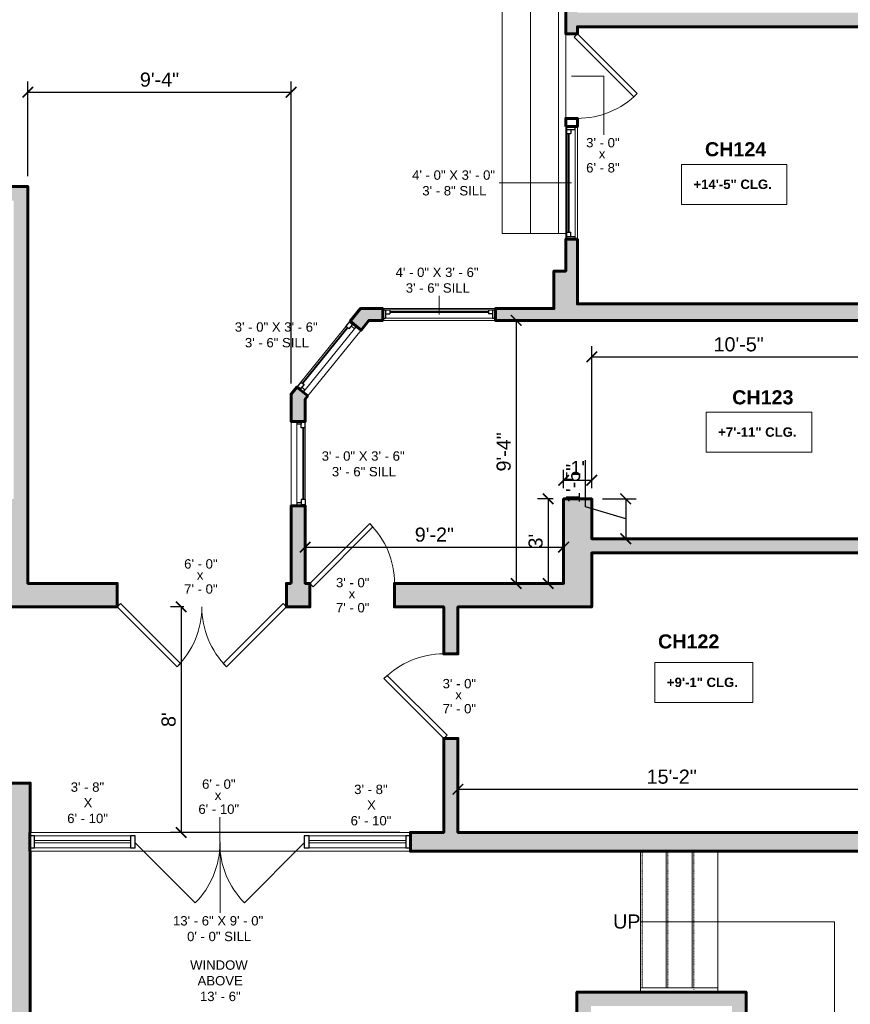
# Model space of a CAD drawing. Header units: inches. Extents: x -2078 to 109126, y -964 to 6385.
# Tile 143 of 256: x 23042 to 23396, y 3802 to 4221. Entities that reach past the tile are written whole.
import ezdxf

# ---------------------------------------------------------------- set-up
doc = ezdxf.new("R2010")
doc.units = ezdxf.units.IN
doc.header["$MEASUREMENT"] = 0
doc.linetypes.add('Overhead 1_16_', pattern=[0.101562, 0.0625, -0.039062])
for name, color, linetype, lineweight in [('A-ANNO', 2, 'Continuous', 5), ('A-ANNO-DIMS', 1, 'Continuous', 9), ('A-DOOR', 1, 'Continuous', 18), ('A-GLAZ', 2, 'Continuous', 30), ('A-GLAZ-CURT', 52, 'Continuous', 9), ('A-GLAZ-CWMG', 51, 'Continuous', 9), ('A-RAILING', 4, 'Continuous', 9), ('A-STRS', 4, 'Continuous', 9), ('A-WALL', 3, 'Continuous', 40), ('A-WINDOWS', 2, 'Continuous', 18)]:
    doc.layers.add(name, color=color, linetype=linetype, lineweight=lineweight)
doc.layers.add('A-HATCH', color=9, linetype='Continuous')
doc.styles.add('Arial', font='arial.ttf')
doc.styles.add('Arial_1', font='arial.ttf', dxfattribs={"height": 0.0625})
doc.styles.add('Arial_2', font='arial.ttf', dxfattribs={"height": 3})
doc.styles.add('Arial_B', font='arialbd.ttf', dxfattribs={"height": 4.5})
doc.styles.add('Arial_B_1', font='arialbd.ttf', dxfattribs={"height": 3})
doc.styles.add('JC', font='arial.ttf', dxfattribs={"height": 0.125})
doc.dimstyles.new('JC-DIMS', dxfattribs={"dimtxt": 0.125, "dimasz": 0.09375, "dimexe": 0.09375, "dimexo": 0.09375, "dimgap": 0.046875, "dimtad": 1, "dimdec": 1, "dimzin": 0, "dimdsep": 46, "dimlunit": 4, "dimtxsty": 'JC', "dimblk": 'ARCHTICK', "dimcen": 0.09, "dimclrd": 1, "dimclre": 1, "dimclrt": 256, "dimadec": 0, "dimazin": 0, "dimtfac": 1, "dimtdec": 1, "dimtofl": 0, "dimtmove": 1, "dimatfit": 3, "dimfxl": 1, "dimtolj": 1, "dimtzin": 0, "dimarcsym": 0})

# ---------------------------------------------------------------- blocks, each defined once
blk = doc.blocks.new('JC_DOOR_SINGLE PANEL - SINGLE DOOR-1525208-2nd Floor Plan')
at = {"layer": 'A-DOOR', "lineweight": 30}
for p, q in [((-8.87, -27.04), (16.59, -1.59)), ((18, -3), (-7.46, -28.46)), ((16.59, -1.59), (18, -3)), ((-7.46, -28.46), (-8.87, -27.04))]:
    blk.add_line(p, q, dxfattribs=at)
at = {"layer": 'A-DOOR', "lineweight": 9}
blk.add_arc((18, -3), 36, 180, 225, dxfattribs=at)
blk = doc.blocks.new('JC_DOOR_SINGLE PANEL - SINGLE DOOR-1525205-2nd Floor Plan')
at = {"layer": 'A-DOOR', "lineweight": 30}
for p, q in [((-8.87, -29.04), (16.59, -3.59)), ((16.59, -3.59), (18, -5)), ((18, -5), (-7.46, -30.46)), ((-7.46, -30.46), (-8.87, -29.04))]:
    blk.add_line(p, q, dxfattribs=at)
at = {"layer": 'A-DOOR', "lineweight": 9}
blk.add_arc((18, -5), 36, 180, 225, dxfattribs=at)
blk = doc.blocks.new('JC_DOUBLE DOOR - DOUBLE DOOR-1564951-2nd Floor Plan')
at = {"layer": 'A-DOOR', "lineweight": 30}
for p, q in [((-34.59, -3.59), (-36, -5)), ((-9.13, -29.04), (-34.59, -3.59)), ((9.13, -29.04), (34.59, -3.59)), ((34.59, -3.59), (36, -5)), ((-36, -5), (-10.54, -30.46)), ((36, -5), (10.54, -30.46)), ((-10.54, -30.46), (-9.13, -29.04)), ((10.54, -30.46), (9.13, -29.04))]:
    blk.add_line(p, q, dxfattribs=at)
at = {"layer": 'A-DOOR', "lineweight": 9}
for centre, start, end in [((-36, -5), 315, 360), ((36, -5), 180, 225)]:
    blk.add_arc(centre, 36, start, end, dxfattribs=at)
blk = doc.blocks.new('JC_FIXED WINDOW - MUNTIN - FIXED WINDOW-1565046-2nd Floor Plan')
at = {"layer": 'A-GLAZ'}
for p, q in [((-18, 3), (-18, -3)), ((-15.25, 3), (-18, 3)), ((-17.5, 3), (-17.5, 1.25)), ((-17.5, 1.25), (-16.75, 1.25)), ((-15.25, 1.25), (-16.75, 1.25)), ((-16.75, 1.25), (-16.75, -0.5)), ((-15.25, 3), (-15.25, 1.25)), ((15.25, 3), (18, 3)), ((15.25, 3), (15.25, 1.25)), ((15.25, 1.25), (17.5, 1.25)), ((16.75, 1.25), (16.75, -0.5)), ((17.5, 3), (17.5, 1.25)), ((18, 3), (18, -3)), ((-18, -0.5), (-16.75, -0.5)), ((16.75, -0.5), (18, -0.5))]:
    blk.add_line(p, q, dxfattribs=at)
at = {"layer": 'A-GLAZ', "lineweight": 9}
for p, q in [((15.25, 3), (-15.25, 3)), ((16.75, -0.5), (-16.75, -0.5))]:
    blk.add_line(p, q, dxfattribs=at)
at = {"layer": 'A-GLAZ', "lineweight": 40}
blk.add_line((-15.25, 2.125), (15.25, 2.125), dxfattribs=at)
at = {"layer": 'A-WINDOWS'}
for p, q in [((18, 3), (-18, 3)), ((-18, -3), (18, -3))]:
    blk.add_line(p, q, dxfattribs=at)
blk = doc.blocks.new('JC_WINDOW HUNG - HUNG WINDOW-1565065-2nd Floor Plan')
at = {"layer": 'A-GLAZ'}
for p, q in [((-24, 2.5), (-24, -2.5)), ((-24, 2), (-21, 2)), ((-22.75, 2), (-22.75, -1.5)), ((-22.75, 0.25), (-21, 0.25)), ((-21, 2), (-21, 0.25)), ((21, 2), (24, 2)), ((21, 2), (21, 0.25)), ((22.75, 0.25), (21, 0.25)), ((22.75, 2), (22.75, -1.5)), ((24, -2.5), (24, 2.5)), ((-24, -1.5), (-22.75, -1.5)), ((22.75, -1.5), (24, -1.5))]:
    blk.add_line(p, q, dxfattribs=at)
at = {"layer": 'A-GLAZ', "lineweight": 9}
for p, q in [((-21, 2), (21, 2)), ((-22.75, -1.5), (22.75, -1.5))]:
    blk.add_line(p, q, dxfattribs=at)
at = {"layer": 'A-GLAZ', "lineweight": 40}
blk.add_line((-21, 1.125), (21, 1.125), dxfattribs=at)
at = {"layer": 'A-WINDOWS'}
for p, q in [((24, 2.5), (-24, 2.5)), ((-24, -2.5), (24, -2.5))]:
    blk.add_line(p, q, dxfattribs=at)
blk = doc.blocks.new('JC_DOOR_SINGLE PANEL - SINGLE DOOR-1565138-2nd Floor Plan')
at = {"layer": 'A-DOOR', "lineweight": 30}
for p, q in [((-8.87, -26.54), (16.59, -1.09)), ((18, -2.5), (-7.46, -27.96)), ((16.59, -1.09), (18, -2.5)), ((-7.46, -27.96), (-8.87, -26.54))]:
    blk.add_line(p, q, dxfattribs=at)
at = {"layer": 'A-DOOR', "lineweight": 9}
blk.add_arc((18, -2.5), 36, 180, 225, dxfattribs=at)
blk = doc.blocks.new('JC_WINDOW HUNG - HUNG WINDOW-1565139-2nd Floor Plan')
at = {"layer": 'A-GLAZ'}
for p, q in [((-24, 2.5), (-24, -2.5)), ((-24, 2), (-21, 2)), ((-22.75, 2), (-22.75, -1.5)), ((-22.75, 0.25), (-21, 0.25)), ((-21, 2), (-21, 0.25)), ((21, 2), (24, 2)), ((21, 2), (21, 0.25)), ((22.75, 0.25), (21, 0.25)), ((22.75, 2), (22.75, -1.5)), ((24, -2.5), (24, 2.5)), ((-24, -1.5), (-22.75, -1.5)), ((22.75, -1.5), (24, -1.5))]:
    blk.add_line(p, q, dxfattribs=at)
at = {"layer": 'A-GLAZ', "lineweight": 9}
for p, q in [((-21, 2), (21, 2)), ((-22.75, -1.5), (22.75, -1.5))]:
    blk.add_line(p, q, dxfattribs=at)
at = {"layer": 'A-GLAZ', "lineweight": 40}
blk.add_line((-21, 1.125), (21, 1.125), dxfattribs=at)
at = {"layer": 'A-WINDOWS'}
for p, q in [((24, 2.5), (-24, 2.5)), ((-24, -2.5), (24, -2.5))]:
    blk.add_line(p, q, dxfattribs=at)
blk = doc.blocks.new('Door-Curtain-Wall-Double-Storefront - Door-Curtain-Wall-Double-Storefront-1719225-2nd Floor Plan')
at = {"layer": 'A-DOOR', "lineweight": 9}
for p, q in [((-36, -0.5), (-10.48, -26.02)), ((36, -0.5), (10.54, -25.96))]:
    blk.add_line(p, q, dxfattribs=at)
for centre, radius, start, end in [((-36, -0.5), 36.09, 315, 0), ((36, -0.5), 36, 180, 225)]:
    blk.add_arc(centre, radius, start, end, dxfattribs=at)
blk = doc.blocks.new('Instance - Opening - 16_ x 24_-1719124-2nd Floor Plan')
at = {"layer": 'A-WINDOWS'}
for p, q in [((-81, -4), (-81, 4)), ((-81, 4), (81, 4)), ((81, 4), (81, -4)), ((81, -4), (-81, -4))]:
    blk.add_line(p, q, dxfattribs=at)
blk = doc.blocks.new('System Panel - Glazed-1719228-2nd Floor Plan')
at = {"layer": 'A-GLAZ-CURT', "lineweight": 18}
for p, q in [((20.59, 0.5), (-20.59, 0.5)), ((-20.59, 0.5), (-20.59, -0.5)), ((20.59, -0.5), (20.59, 0.5)), ((-20.59, -0.5), (20.59, -0.5))]:
    blk.add_line(p, q, dxfattribs=at)
blk = doc.blocks.new('Rectangular Mullion - 2_5_ x 5_ rectangular-1573145-2nd Floor Plan')
at = {"layer": 'A-GLAZ-CWMG'}
for p, q in [((653.12, -233.39), (694.12, -233.39)), ((694.12, -238.39), (653.12, -238.39))]:
    blk.add_line(p, q, dxfattribs=at)
blk = doc.blocks.new('Rectangular Mullion - 2_5_ x 5_ rectangular-1719223-2nd Floor Plan')
at = {"layer": 'A-GLAZ-CWMG'}
for p, q in [((770.12, -233.39), (811.3, -233.39)), ((811.3, -238.39), (770.12, -238.39))]:
    blk.add_line(p, q, dxfattribs=at)
blk = doc.blocks.new('Rectangular Mullion - 2_5_ x 5_ rectangular-1664068-2nd Floor Plan')
at = {"layer": 'A-GLAZ-CWMG', "lineweight": 30}
for p, q in [((-2, 2.5), (0, 2.5)), ((-2, -2.5), (-2, 2.5)), ((0, 2.5), (0, -2.5)), ((0, -2.5), (-2, -2.5))]:
    blk.add_line(p, q, dxfattribs=at)
blk = doc.blocks.new('Rectangular Mullion - 2_5_ x 5_ rectangular-1664070-2nd Floor Plan')
at = {"layer": 'A-GLAZ-CWMG', "lineweight": 30}
for p, q in [((0, 2.5), (-2, 2.5)), ((-2, 2.5), (-2, -2.5)), ((0, -2.5), (0, 2.5)), ((-2, -2.5), (0, -2.5))]:
    blk.add_line(p, q, dxfattribs=at)
blk = doc.blocks.new('Rectangular Mullion - 2_5_ x 5_ rectangular-1664059-2nd Floor Plan')
at = {"layer": 'A-GLAZ-CWMG', "lineweight": 30}
for p, q in [((-1, 2.5), (1, 2.5)), ((-1, -2.5), (-1, 2.5)), ((1, 2.5), (1, -2.5)), ((1, -2.5), (-1, -2.5))]:
    blk.add_line(p, q, dxfattribs=at)
blk = doc.blocks.new('Top Rail Type - Top Rail_Internal_-1594075-2nd Floor Plan')
at = {"layer": 'A-RAILING'}
for p, q in [((935.21, -298.08), (911.15, -298.08)), ((911.15, -299.58), (935.21, -299.58)), ((933.89, -298.76), (933.89, -298.91))]:
    blk.add_line(p, q, dxfattribs=at)
at = {"layer": 'A-RAILING', "flags": 128}
blk.add_lwpolyline([(911.15, -298.91), (911.15, -298.83), (911.15, -298.76)], dxfattribs=at)
blk = doc.blocks.new('Top Rail Type - Top Rail_Internal_-V8-2nd Floor Plan')
at = {"layer": 'A-RAILING'}
for p, q in [((911.15, -298.08), (911.15, -299.58)), ((911.15, -298.08), (944.15, -298.08)), ((911.15, -299.58), (944.15, -299.58)), ((944.15, -298.08), (944.15, -299.58))]:
    blk.add_line(p, q, dxfattribs=at)
blk = doc.blocks.new('Stairs 5 - Stairs 5-1667796-2nd Floor Plan')
at = {"layer": 'A-STRS'}
for p, q in [((864.37, 338.11), (852.37, 338.11)), ((852.37, 338.11), (852.37, 23.11)), ((875.37, 338.11), (864.37, 338.11)), ((864.37, 338.11), (864.37, 23.11)), ((876.37, 323.11), (876.37, 23.11)), ((879.37, 234.61), (879.37, 270.61)), ((879.37, 182.11), (879.37, 218.11)), ((879.37, 72.11), (879.37, 108.11)), ((852.37, 23.11), (864.37, 23.11)), ((864.37, 23.11), (876.37, 23.11)), ((876.37, 23.11), (879.37, 23.11))]:
    blk.add_line(p, q, dxfattribs=at)
blk = doc.blocks.new('_ArchTick')
at = {"color": 0, "linetype": 'ByBlock', "const_width": 0.15}
blk.add_lwpolyline([(-0.5, -0.5), (0.5, 0.5)], dxfattribs=at)
blk = doc.blocks.new('*D997')
at = {"layer": 'A-ANNO-DIMS', "color": 1, "lineweight": -2, "transparency": 16777216}
for p, q in [((23112.25, 3970.74), (23106.6, 3970.74)), ((23111.1, 3970.74), (23111.1, 3874.74)), ((23204.2, 3874.74), (23106.6, 3874.74))]:
    blk.add_line(p, q, dxfattribs=at)
at = {"layer": 'Defpoints', "color": 0, "transparency": 16777216}
for p in [(23116.75, 3970.74), (23111.1, 3874.74), (23208.7, 3874.74)]:
    blk.add_point(p, dxfattribs=at)
at = {"layer": 'A-ANNO-DIMS', "color": 1, "lineweight": -2, "transparency": 16777216, "xscale": 4.5, "yscale": 4.5, "zscale": 4.5}
for p, rotation in [((23111.1, 3970.74), 90), ((23111.1, 3874.74), 270)]:
    blk.add_blockref('_ArchTick', p, dxfattribs=dict(at, rotation=rotation))
at = {"layer": 'A-ANNO-DIMS', "transparency": 16777216, "insert": (23105.78, 3922.74), "char_height": 6, "width": 0.4008, "attachment_point": 5, "rotation": 90, "style": 'JC'}
blk.add_mtext("\\A1;8'", dxfattribs=at)
blk = doc.blocks.new('*D1001')
at = {"layer": 'A-ANNO-DIMS', "color": 1, "lineweight": -2, "transparency": 16777216}
for p, q in [((23228.88, 3894.28), (23228.88, 3888.62)), ((23410.88, 3894.28), (23410.88, 3888.62)), ((23228.88, 3893.12), (23410.88, 3893.12))]:
    blk.add_line(p, q, dxfattribs=at)
at = {"layer": 'Defpoints', "color": 0, "transparency": 16777216}
for p in [(23228.88, 3898.78), (23410.88, 3898.78), (23410.88, 3893.12)]:
    blk.add_point(p, dxfattribs=at)
at = {"layer": 'A-ANNO-DIMS', "color": 1, "lineweight": -2, "transparency": 16777216, "xscale": 4.5, "yscale": 4.5, "zscale": 4.5, "rotation": 180}
blk.add_blockref('_ArchTick', (23228.88, 3893.12), dxfattribs=at)
at = {"layer": 'A-ANNO-DIMS', "color": 1, "lineweight": -2, "transparency": 16777216, "xscale": 4.5, "yscale": 4.5, "zscale": 4.5}
blk.add_blockref('_ArchTick', (23410.88, 3893.12), dxfattribs=at)
at = {"layer": 'A-ANNO-DIMS', "transparency": 16777216, "insert": (23319.88, 3898.43), "char_height": 6, "width": 0.4874, "attachment_point": 5, "style": 'JC'}
blk.add_mtext('\\A1;15\'-2"', dxfattribs=at)
blk = doc.blocks.new('*D1003')
at = {"layer": 'A-ANNO-DIMS', "color": 1, "lineweight": -2, "transparency": 16777216}
for p, q in [((23285.88, 4021.24), (23285.88, 4081.68)), ((23285.88, 4077.18), (23410.88, 4077.18)), ((23410.88, 4078.34), (23410.88, 4072.68))]:
    blk.add_line(p, q, dxfattribs=at)
at = {"layer": 'Defpoints', "color": 0, "transparency": 16777216}
for p in [(23410.88, 4082.84), (23410.88, 4077.18), (23285.88, 4016.74)]:
    blk.add_point(p, dxfattribs=at)
at = {"layer": 'A-ANNO-DIMS', "color": 1, "lineweight": -2, "transparency": 16777216, "xscale": 4.5, "yscale": 4.5, "zscale": 4.5, "rotation": 180}
blk.add_blockref('_ArchTick', (23285.88, 4077.18), dxfattribs=at)
at = {"layer": 'A-ANNO-DIMS', "color": 1, "lineweight": -2, "transparency": 16777216, "xscale": 4.5, "yscale": 4.5, "zscale": 4.5}
blk.add_blockref('_ArchTick', (23410.88, 4077.18), dxfattribs=at)
at = {"layer": 'A-ANNO-DIMS', "transparency": 16777216, "insert": (23348.38, 4082.49), "char_height": 6, "width": 0.4874, "attachment_point": 5, "style": 'JC'}
blk.add_mtext('\\A1;10\'-5"', dxfattribs=at)
blk = doc.blocks.new('*D1007')
at = {"layer": 'A-ANNO-DIMS', "color": 1, "lineweight": -2, "transparency": 16777216}
for p, q in [((23163.88, 3997.33), (23163.88, 3991.68)), ((23163.88, 3996.18), (23273.88, 3996.18)), ((23273.88, 3997.33), (23273.88, 3991.68))]:
    blk.add_line(p, q, dxfattribs=at)
at = {"layer": 'Defpoints', "color": 0, "transparency": 16777216}
for p in [(23163.88, 4001.83), (23273.88, 4001.83), (23273.88, 3996.18)]:
    blk.add_point(p, dxfattribs=at)
at = {"layer": 'A-ANNO-DIMS', "color": 1, "lineweight": -2, "transparency": 16777216, "xscale": 4.5, "yscale": 4.5, "zscale": 4.5, "rotation": 180}
blk.add_blockref('_ArchTick', (23163.88, 3996.18), dxfattribs=at)
at = {"layer": 'A-ANNO-DIMS', "color": 1, "lineweight": -2, "transparency": 16777216, "xscale": 4.5, "yscale": 4.5, "zscale": 4.5}
blk.add_blockref('_ArchTick', (23273.88, 3996.18), dxfattribs=at)
at = {"layer": 'A-ANNO-DIMS', "transparency": 16777216, "insert": (23218.88, 4001.49), "char_height": 6, "width": 0.4008, "attachment_point": 5, "style": 'JC'}
blk.add_mtext('\\A1;9\'-2"', dxfattribs=at)
blk = doc.blocks.new('*D1009')
at = {"layer": 'A-ANNO-DIMS', "color": 1, "lineweight": -2, "transparency": 16777216}
for p, q in [((23254.86, 4092.74), (23249.2, 4092.74)), ((23253.7, 4092.74), (23253.7, 3980.74)), ((23254.86, 3980.74), (23249.2, 3980.74))]:
    blk.add_line(p, q, dxfattribs=at)
at = {"layer": 'Defpoints', "color": 0, "transparency": 16777216}
for p in [(23259.36, 4092.74), (23253.7, 3980.74), (23259.36, 3980.74)]:
    blk.add_point(p, dxfattribs=at)
at = {"layer": 'A-ANNO-DIMS', "color": 1, "lineweight": -2, "transparency": 16777216, "xscale": 4.5, "yscale": 4.5, "zscale": 4.5}
for p, rotation in [((23253.7, 4092.74), 90), ((23253.7, 3980.74), 270)]:
    blk.add_blockref('_ArchTick', p, dxfattribs=dict(at, rotation=rotation))
at = {"layer": 'A-ANNO-DIMS', "transparency": 16777216, "insert": (23248.39, 4036.74), "char_height": 6, "width": 0.4008, "attachment_point": 5, "rotation": 90, "style": 'JC'}
blk.add_mtext('\\A1;9\'-4"', dxfattribs=at)
blk = doc.blocks.new('*D1069')
at = {"layer": 'A-ANNO-DIMS', "color": 1, "lineweight": -2, "transparency": 16777216}
for p, q in [((23045.87, 4154.16), (23045.87, 4194.38)), ((23157.88, 4065.82), (23157.88, 4194.38)), ((23045.87, 4189.88), (23157.88, 4189.88))]:
    blk.add_line(p, q, dxfattribs=at)
at = {"layer": 'Defpoints', "color": 0, "transparency": 16777216}
for p in [(23157.88, 4189.88), (23045.87, 4149.66), (23157.88, 4061.32)]:
    blk.add_point(p, dxfattribs=at)
at = {"layer": 'A-ANNO-DIMS', "color": 1, "lineweight": -2, "transparency": 16777216, "xscale": 4.5, "yscale": 4.5, "zscale": 4.5, "rotation": 180}
blk.add_blockref('_ArchTick', (23045.87, 4189.88), dxfattribs=at)
at = {"layer": 'A-ANNO-DIMS', "color": 1, "lineweight": -2, "transparency": 16777216, "xscale": 4.5, "yscale": 4.5, "zscale": 4.5}
blk.add_blockref('_ArchTick', (23157.88, 4189.88), dxfattribs=at)
at = {"layer": 'A-ANNO-DIMS', "transparency": 16777216, "insert": (23101.87, 4195.19), "char_height": 6, "width": 0.4008, "attachment_point": 5, "style": 'JC'}
blk.add_mtext('\\A1;9\'-4"', dxfattribs=at)
blk = doc.blocks.new('JC- existing door Tag_quad - JC- existing door Tag_quad-839775-2nd Floor Plan')
at = {"layer": 'A-ANNO', "insert": (-0.0234, 0.0378), "char_height": 0.0625, "width": 0.0505, "attachment_point": 1, "style": 'Arial_1', "bg_fill": 3, "box_fill_scale": 1.25, "bg_fill_color": 256, "bg_fill_true_color": 13158600, "bg_fill_transparency": 0}
blk.add_mtext('x', dxfattribs=at)
blk = doc.blocks.new('*D1027')
at = {"layer": 'A-ANNO-DIMS', "color": 1, "lineweight": -2, "transparency": 16777216}
for p, q in [((23269.38, 4016.74), (23262.8, 4016.74)), ((23267.3, 4016.74), (23267.3, 3980.74)), ((23268.45, 3980.74), (23262.8, 3980.74))]:
    blk.add_line(p, q, dxfattribs=at)
at = {"layer": 'Defpoints', "color": 0, "transparency": 16777216}
for p in [(23273.88, 4016.74), (23267.3, 3980.74), (23272.95, 3980.74)]:
    blk.add_point(p, dxfattribs=at)
at = {"layer": 'A-ANNO-DIMS', "color": 1, "lineweight": -2, "transparency": 16777216, "xscale": 4.5, "yscale": 4.5, "zscale": 4.5}
for p, rotation in [((23267.3, 4016.74), 90), ((23267.3, 3980.74), 270)]:
    blk.add_blockref('_ArchTick', p, dxfattribs=dict(at, rotation=rotation))
at = {"layer": 'A-ANNO-DIMS', "transparency": 16777216, "insert": (23261.98, 3998.74), "char_height": 6, "width": 0.4008, "attachment_point": 5, "rotation": 90, "style": 'JC'}
blk.add_mtext("\\A1;3'", dxfattribs=at)
blk = doc.blocks.new('*D1029')
at = {"layer": 'A-ANNO-DIMS', "color": 1, "lineweight": -2, "transparency": 16777216}
for p, q in [((23283.23, 4013.36), (23283.23, 4033.25)), ((23290.38, 4016.74), (23304.8, 4016.74)), ((23300.3, 4016.74), (23300.3, 3999.74)), ((23300.3, 4008.24), (23283.23, 4013.36)), ((23301.46, 3999.74), (23295.8, 3999.74))]:
    blk.add_line(p, q, dxfattribs=at)
at = {"layer": 'Defpoints', "color": 0, "transparency": 16777216}
for p in [(23285.88, 4016.74), (23300.3, 3999.74), (23305.96, 3999.74)]:
    blk.add_point(p, dxfattribs=at)
at = {"layer": 'A-ANNO-DIMS', "color": 1, "lineweight": -2, "transparency": 16777216, "xscale": 4.5, "yscale": 4.5, "zscale": 4.5}
for p, rotation in [((23300.3, 4016.74), 90), ((23300.3, 3999.74), 270)]:
    blk.add_blockref('_ArchTick', p, dxfattribs=dict(at, rotation=rotation))
at = {"layer": 'A-ANNO-DIMS', "transparency": 16777216, "insert": (23277.92, 4023.3), "char_height": 6, "width": 0.4008, "attachment_point": 5, "rotation": 90, "style": 'JC'}
blk.add_mtext('\\A1;1\'-5"', dxfattribs=at)
blk = doc.blocks.new('*D1031')
at = {"layer": 'A-ANNO-DIMS', "color": 1, "lineweight": -2, "transparency": 16777216}
for p, q in [((23273.88, 4021.24), (23273.88, 4029.16)), ((23285.88, 4021.24), (23285.88, 4029.16)), ((23273.88, 4024.66), (23285.88, 4024.66))]:
    blk.add_line(p, q, dxfattribs=at)
at = {"layer": 'Defpoints', "color": 0, "transparency": 16777216}
for p in [(23285.88, 4024.66), (23273.88, 4016.74), (23285.88, 4016.74)]:
    blk.add_point(p, dxfattribs=at)
at = {"layer": 'A-ANNO-DIMS', "color": 1, "lineweight": -2, "transparency": 16777216, "xscale": 4.5, "yscale": 4.5, "zscale": 4.5, "rotation": 180}
blk.add_blockref('_ArchTick', (23273.88, 4024.66), dxfattribs=at)
at = {"layer": 'A-ANNO-DIMS', "color": 1, "lineweight": -2, "transparency": 16777216, "xscale": 4.5, "yscale": 4.5, "zscale": 4.5}
blk.add_blockref('_ArchTick', (23285.88, 4024.66), dxfattribs=at)
at = {"layer": 'A-ANNO-DIMS', "transparency": 16777216, "insert": (23279.88, 4029.92), "char_height": 6, "width": 0.4008, "attachment_point": 5, "style": 'JC'}
blk.add_mtext("\\A1;1'", dxfattribs=at)

msp = doc.modelspace()

# ---------------------------------------------------------------- hatches: boundary and pattern name
at = {"layer": 'A-HATCH'}
h = msp.add_hatch(color=256, dxfattribs=at)
h.dxf.hatch_style = 1
h.paths.add_polyline_path([(22085.881, 4616.348), (22072.881, 4616.348), (22072.881, 4545.348), (22085.881, 4545.348)])
h.paths.add_polyline_path([(22325.881, 4616.348), (22312.881, 4616.348), (22312.881, 4525.348), (22315.038, 4525.348), (22315.038, 4406.741), (22273.96, 4406.741), (22273.96, 4401.741), (22322.038, 4401.741), (22322.038, 4406.741), (22320.038, 4406.741), (22320.038, 4525.348), (22325.881, 4525.348)])
h.paths.add_polyline_path([(22565.881, 4616.348), (22552.881, 4616.348), (22552.881, 4525.693), (22560.881, 4525.693), (22560.881, 4406.741), (22547.46, 4406.741), (22547.46, 4401.741), (22570.881, 4401.741), (22570.881, 4406.741), (22565.881, 4406.741)])
h.paths.add_polyline_path([(22441.881, 4567.741), (22436.881, 4567.741), (22436.881, 4406.741), (22416.46, 4406.741), (22416.46, 4401.741), (22448.038, 4401.741), (22448.038, 4406.741), (22441.881, 4406.741)])
h.paths.add_polyline_path([(22686.881, 4567.741), (22681.881, 4567.741), (22681.881, 4406.741), (22667.881, 4406.741), (22667.881, 4401.741), (22686.881, 4401.741)])
h.paths.add_polyline_path([(22619.881, 4406.741), (22606.881, 4406.741), (22606.881, 4401.741), (22619.881, 4401.741)])
h.paths.add_polyline_path([(22804.881, 4616.193), (22792.881, 4616.193), (22792.881, 4526.741), (22804.881, 4526.741)])
h.paths.add_polyline_path([(23044.881, 4616.193), (23032.881, 4616.193), (23032.881, 4525.693), (23044.881, 4525.693)])
h.paths.add_polyline_path([(23285.875, 4616.193), (23272.875, 4616.193), (23272.875, 4524.741), (23278.875, 4524.741), (23278.875, 4525.693), (23284.875, 4525.693), (23284.875, 4532.241), (23285.875, 4532.241), (23285.875, 4563.741), (23409.875, 4563.741), (23409.875, 4533.741), (23375.591, 4533.741), (23375.591, 4524.717), (23381.591, 4524.717), (23381.591, 4525.741), (23421.875, 4525.741), (23421.875, 4616.193), (23409.875, 4616.193), (23409.875, 4573.741), (23285.875, 4573.741)])
h.paths.add_polyline_path([(23419.875, 4441.741), (23422.162, 4441.741), (23422.162, 4451.741), (23381.591, 4451.741), (23381.591, 4452.717), (23375.591, 4452.717), (23375.591, 4451.741), (23375.162, 4451.741), (23375.162, 4449.741), (23278.875, 4449.741), (23278.875, 4452.741), (23272.875, 4452.741), (23272.875, 4449.741), (23270.76, 4449.741), (23270.76, 4429.741), (23274.76, 4429.741), (23274.76, 4424.82), (23279.76, 4424.82), (23279.76, 4441.741), (23409.875, 4441.741), (23409.875, 4338.285), (23337.125, 4338.285), (23337.125, 4336.741), (23279.76, 4336.741), (23279.76, 4341.241), (23274.76, 4341.241), (23274.76, 4324.741), (23279.76, 4324.741), (23279.76, 4330.741), (23337.125, 4330.741), (23337.125, 4329.285), (23409.875, 4329.285), (23409.875, 4223.741), (23279.76, 4223.741), (23279.76, 4235.241), (23274.76, 4235.241), (23274.76, 4214.741), (23279.76, 4214.741), (23279.76, 4217.741), (23410.875, 4217.741), (23410.875, 4099.741), (23279.76, 4099.741), (23279.76, 4127.241), (23274.76, 4127.241), (23274.76, 4113.741), (23269.76, 4113.741), (23269.76, 4097.741), (23244.875, 4097.741), (23244.875, 4092.741), (23410.875, 4092.741), (23410.875, 3999.741), (23285.875, 3999.741), (23285.875, 4016.741), (23273.875, 4016.741), (23273.875, 3980.741), (23201.875, 3980.741), (23201.875, 3970.741), (23222.875, 3970.741), (23222.875, 3950.741), (23228.875, 3950.741), (23228.875, 3970.741), (23285.875, 3970.741), (23285.875, 3993.741), (23410.875, 3993.741), (23410.875, 3874.741), (23228.875, 3874.741), (23228.875, 3914.741), (23222.875, 3914.741), (23222.875, 3874.741), (23208.695, 3874.741), (23208.695, 3866.741), (23410.875, 3866.741), (23410.875, 3830.741), (23425.88, 3830.741), (23425.88, 3765.442), (23351.538, 3765.442), (23351.538, 3806.796), (23279.538, 3806.796), (23279.538, 3771.442), (23147.149, 3771.442), (23147.149, 3660.599), (23153.149, 3660.599), (23153.149, 3765.442), (23285.538, 3765.442), (23285.538, 3800.796), (23345.538, 3800.796), (23345.538, 3759.442), (23431.88, 3759.442), (23431.88, 3836.741), (23419.875, 3836.741), (23419.875, 4231.242), (23584.881, 4231.242), (23584.881, 4241.242), (23419.875, 4241.242), (23419.875, 4341.704)])
h.paths.add_polyline_path([(23279.76, 4288.741), (23274.76, 4288.741), (23274.76, 4283.241), (23279.76, 4283.241)], flags=17)
h.paths.add_polyline_path([(23279.76, 4388.82), (23274.76, 4388.82), (23274.76, 4377.241), (23279.76, 4377.241)], flags=17)
h.paths.add_polyline_path([(23196.875, 4097.741), (23187.37, 4097.741), (23182.992, 4092.335), (23187.655, 4088.559), (23191.042, 4092.741), (23196.875, 4092.741)], flags=17)
h.paths.add_polyline_path([(23164.999, 4060.582), (23160.337, 4064.358), (23157.875, 4061.318), (23157.875, 4049.741), (23163.875, 4049.741), (23163.875, 4059.193)], flags=17)
h.paths.add_polyline_path([(23163.875, 4013.741), (23157.875, 4013.741), (23157.875, 3980.741), (23155.875, 3980.741), (23155.875, 3970.741), (23165.875, 3970.741), (23165.875, 3980.741), (23163.875, 3980.741)], flags=17)
h.paths.add_polyline_path([(22152.381, 3976.741), (22150.881, 3976.741), (22150.881, 3980.741), (22085.881, 3980.741), (22085.881, 4017.381), (22072.881, 4017.381), (22072.881, 3980.741), (22067.881, 3980.741), (22067.881, 3970.741), (22152.381, 3970.741)])
h.paths.add_polyline_path([(22197.881, 4334.741), (22189.881, 4334.741), (22189.881, 4008.741), (22190.881, 4008.741), (22190.881, 3976.741), (22188.381, 3976.741), (22188.381, 3970.741), (22198.381, 3970.741), (22198.381, 3976.741), (22196.881, 3976.741), (22196.881, 4008.741), (22197.881, 4008.741)])
h = msp.add_hatch(color=256, dxfattribs=at)
h.dxf.hatch_style = 1
h.paths.add_polyline_path([(22385.881, 3980.741), (22326.381, 3980.741), (22326.381, 4016.741), (22319.881, 4016.741), (22319.881, 4143.741), (22335.881, 4143.741), (22335.881, 4149.741), (22313.881, 4149.741), (22313.881, 3980.741), (22272.881, 3980.741), (22272.881, 3976.741), (22270.381, 3976.741), (22270.381, 3970.741), (22385.881, 3970.741)])
h.paths.add_polyline_path([(22481.881, 3980.741), (22439.881, 3980.741), (22439.881, 4143.741), (22441.881, 4143.741), (22441.881, 4149.741), (22431.881, 4149.741), (22431.881, 4143.741), (22433.881, 4143.741), (22433.881, 3980.741), (22421.881, 3980.741), (22421.881, 3970.741), (22481.881, 3970.741)])
h.paths.add_polyline_path([(22397.881, 4149.741), (22383.881, 4149.741), (22383.881, 4143.741), (22397.881, 4143.741)])
h.paths.add_polyline_path([(22489.381, 4149.741), (22475.881, 4149.741), (22475.881, 4143.741), (22489.381, 4143.741)])
h.paths.add_polyline_path([(22561.881, 4149.741), (22537.381, 4149.741), (22537.381, 4143.741), (22552.881, 4143.741), (22552.881, 3980.741), (22517.881, 3980.741), (22517.881, 3970.741), (22680.373, 3970.741), (22680.373, 3980.741), (22678.881, 3980.741), (22678.881, 3986.741), (22672.881, 3986.741), (22672.881, 3980.741), (22565.881, 3980.741), (22565.881, 4016.416), (22558.881, 4016.416), (22558.881, 4143.741), (22561.881, 4143.741)])
h.paths.add_polyline_path([(22609.381, 4149.741), (22595.881, 4149.741), (22595.881, 4143.741), (22609.381, 4143.741)], flags=17)
h.paths.add_polyline_path([(22678.881, 4149.741), (22657.381, 4149.741), (22657.381, 4143.741), (22672.881, 4143.741), (22672.881, 4022.741), (22678.881, 4022.741)], flags=17)
h.paths.add_polyline_path([(23083.875, 3980.741), (23045.865, 3980.741), (23045.865, 4149.656), (23035.865, 4149.656), (23035.865, 4143.656), (23039.865, 4143.656), (23039.865, 4016.745), (23032.865, 4016.745), (23032.865, 3980.741), (22938.865, 3980.741), (22938.865, 4143.656), (22944.115, 4143.656), (22944.115, 4149.656), (22927.865, 4149.656), (22927.865, 4143.656), (22932.865, 4143.656), (22932.865, 3980.741), (22831.865, 3980.741), (22831.865, 4143.656), (22838.365, 4143.656), (22838.365, 4149.656), (22825.865, 4149.656), (22825.865, 3980.741), (22804.881, 3980.741), (22804.881, 4046.741), (22792.881, 4046.741), (22792.881, 3980.741), (22752.373, 3980.741), (22752.373, 3970.741), (23083.875, 3970.741)])
h.paths.add_polyline_path([(22891.865, 4149.656), (22886.365, 4149.656), (22886.365, 4143.656), (22891.865, 4143.656)], flags=17)
h.paths.add_polyline_path([(22999.865, 4149.656), (22992.115, 4149.656), (22992.115, 4143.656), (22999.865, 4143.656)], flags=17)
h.paths.add_polyline_path([(22620.883, 3894.848), (22607.883, 3894.848), (22607.883, 3889.848), (22620.883, 3889.848)])
h.paths.add_polyline_path([(22326.881, 3709.611), (22313.881, 3709.611), (22313.881, 3680.481), (22326.881, 3680.481)])
h = msp.add_hatch(color=256, dxfattribs=at)
h.dxf.hatch_style = 1
h.paths.add_polyline_path([(23046.881, 3866.741), (23046.695, 3866.741), (23046.695, 3874.741), (23046.881, 3874.741), (23046.881, 3895.771), (23033.881, 3895.771), (23033.881, 3893.521), (23028.881, 3893.521), (23028.881, 3888.521), (23033.881, 3888.521), (23033.881, 3848.521), (22989.881, 3848.521), (22989.881, 3842.521), (23026.881, 3842.521), (23026.881, 3727.521), (23026.881, 3721.521), (23046.881, 3721.521)])

# ---------------------------------------------------------------- linework, layer by layer
at = {"layer": 'A-ANNO'}
for p, q in [((23277.26, 4196.741), (23290.977, 4196.741)), ((23290.977, 4196.741), (23290.964, 4171.71)), ((23277.26, 4151.241), (23246.414, 4151.254)), ((23220.875, 4095.241), (23220.875, 4103.194)), ((23127.515, 3870.741), (23127.515, 3881.287)), ((23127.695, 3870.741), (23127.695, 3840.444)), ((23306.538, 3836.73), (23389.146, 3836.73)), ((23389.146, 3836.73), (23389.146, 3765.442))]:
    msp.add_line(p, q, dxfattribs=at)
at = {"layer": 'A-ANNO', "flags": 128}
for points in [[(23324.031, 4159.127), (23368.942, 4159.127), (23368.942, 4142.058), (23324.031, 4142.058)], [(23334.569, 4053.631), (23379.479, 4053.631), (23379.479, 4036.562), (23334.569, 4036.562)], [(23312.731, 3947.086), (23354.467, 3947.086), (23354.467, 3930.018), (23312.731, 3930.018)]]:
    msp.add_lwpolyline(points, close=True, dxfattribs=at)
at = {"layer": 'A-GLAZ-CURT', "lineweight": 18}
for p, q in [((23089.516, 3871.241), (23048.695, 3871.241)), ((23048.695, 3871.241), (23048.695, 3870.241)), ((23048.695, 3870.241), (23089.516, 3870.241)), ((23089.516, 3870.241), (23089.516, 3871.241))]:
    msp.add_line(p, q, dxfattribs=at)
at = {"layer": 'A-STRS'}
for p, q in [((23306.538, 3866.664), (23306.538, 3808.546)), ((23306.538, 3866.664), (23317.538, 3866.664)), ((23317.538, 3866.664), (23328.538, 3866.664)), ((23317.538, 3866.664), (23317.538, 3808.546)), ((23328.538, 3866.664), (23339.538, 3866.664)), ((23328.538, 3866.664), (23328.538, 3808.546)), ((23339.538, 3866.664), (23339.538, 3808.546)), ((23306.538, 3807.046), (23306.538, 3806.796)), ((23317.538, 3807.046), (23317.538, 3806.796)), ((23328.538, 3807.046), (23328.538, 3806.796)), ((23339.538, 3807.046), (23339.538, 3806.796))]:
    msp.add_line(p, q, dxfattribs=at)
at = {"layer": 'A-STRS', "linetype": 'Overhead 1_16_'}
for p, q in [((23307.288, 3866.664), (23307.288, 3808.546)), ((23318.288, 3866.664), (23318.288, 3808.546)), ((23329.288, 3866.664), (23329.288, 3808.546)), ((23307.288, 3807.046), (23307.288, 3806.796)), ((23318.288, 3807.046), (23318.288, 3806.796)), ((23329.288, 3807.046), (23329.288, 3806.796))]:
    msp.add_line(p, q, dxfattribs=at)
at = {"layer": 'A-WALL', "lineweight": 60}
for points in [[(23274.76, 4235.241), (23274.76, 4214.741), (23279.76, 4214.741), (23279.76, 4217.741), (23410.875, 4217.741)], [(22752.373, 3970.741), (23083.875, 3970.741), (23083.875, 3980.741), (23045.865, 3980.741), (23045.865, 4149.656), (23035.865, 4149.656)], [(23410.875, 4099.741), (23279.76, 4099.741), (23279.76, 4127.241), (23274.76, 4127.241), (23274.76, 4113.741), (23269.76, 4113.741), (23269.76, 4097.741), (23244.875, 4097.741), (23244.875, 4092.741), (23410.875, 4092.741)], [(23410.875, 3999.741), (23285.875, 3999.741), (23285.875, 4016.741), (23273.875, 4016.741), (23273.875, 3980.741), (23201.875, 3980.741), (23201.875, 3970.741), (23222.875, 3970.741), (23222.875, 3950.741), (23228.875, 3950.741), (23228.875, 3970.741), (23285.875, 3970.741), (23285.875, 3993.741), (23410.875, 3993.741)], [(23410.875, 3874.741), (23228.875, 3874.741), (23228.875, 3914.741), (23222.875, 3914.741), (23222.875, 3874.741), (23208.695, 3874.741), (23208.695, 3866.741), (23410.875, 3866.741)], [(22815.883, 3721.521), (22816.382, 3721.521), (23026.881, 3721.521), (23046.881, 3721.521), (23046.881, 3866.741), (23046.695, 3866.741), (23046.695, 3874.741), (23046.881, 3874.741), (23046.881, 3895.771), (23033.881, 3895.771), (23033.881, 3893.521), (23028.881, 3893.521), (23028.881, 3888.521), (23033.881, 3888.521), (23033.881, 3848.521), (22989.881, 3848.521), (22989.881, 3842.521), (23026.881, 3842.521), (23026.881, 3727.521), (22816.382, 3727.521), (22815.883, 3727.521)], [(23351.538, 3765.442), (23351.538, 3806.796), (23279.538, 3806.796), (23279.538, 3771.442)]]:
    msp.add_lwpolyline(points, dxfattribs=at)
for points in [[(23274.76, 4175.241), (23279.76, 4175.241), (23279.76, 4178.741), (23274.76, 4178.741)], [(23182.992, 4092.335), (23187.37, 4097.741), (23196.875, 4097.741), (23196.875, 4092.741), (23191.042, 4092.741), (23187.655, 4088.559)], [(23164.999, 4060.582), (23160.337, 4064.358), (23157.875, 4061.318), (23157.875, 4049.741), (23163.875, 4049.741), (23163.875, 4059.193)], [(23157.875, 3980.741), (23157.875, 4013.741), (23163.875, 4013.741), (23163.875, 3980.741), (23165.875, 3980.741), (23165.875, 3970.741), (23155.875, 3970.741), (23155.875, 3980.741)]]:
    msp.add_lwpolyline(points, close=True, dxfattribs=at)

# ---------------------------------------------------------------- block references
at = {"layer": 'A-DOOR'}
for name, p, rotation in [('JC_DOOR_SINGLE PANEL - SINGLE DOOR-1565138-2nd Floor Plan', (23277.26, 4196.741), 89.99999999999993), ('JC_DOOR_SINGLE PANEL - SINGLE DOOR-1525205-2nd Floor Plan', (23183.875, 3975.741), 180), ('JC_DOOR_SINGLE PANEL - SINGLE DOOR-1525208-2nd Floor Plan', (23225.875, 3932.741), 269.9999999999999)]:
    msp.add_blockref(name, p, dxfattribs=dict(at, rotation=rotation))
for name, p in [('JC_DOUBLE DOOR - DOUBLE DOOR-1564951-2nd Floor Plan', (23119.875, 3975.741)), ('Door-Curtain-Wall-Double-Storefront - Door-Curtain-Wall-Double-Storefront-1719225-2nd Floor Plan', (23127.516, 3870.741))]:
    msp.add_blockref(name, p, dxfattribs=at)
at = {"layer": 'A-GLAZ-CURT'}
msp.add_blockref('System Panel - Glazed-1719228-2nd Floor Plan', (23186.106, 3870.741), dxfattribs=at)
at = {"layer": 'A-GLAZ-CWMG', "rotation": 180}
msp.add_blockref('Rectangular Mullion - 2_5_ x 5_ rectangular-1664070-2nd Floor Plan', (23046.695, 3870.741), dxfattribs=at)
at = {"layer": 'A-GLAZ-CWMG'}
for name in ['Rectangular Mullion - 2_5_ x 5_ rectangular-1573145-2nd Floor Plan', 'Rectangular Mullion - 2_5_ x 5_ rectangular-1719223-2nd Floor Plan']:
    msp.add_blockref(name, (22395.391, 4106.63), dxfattribs=at)
at = {"layer": 'A-GLAZ-CWMG', "extrusion": (0, 0, -1), "rotation": 180}
for name, p in [('Rectangular Mullion - 2_5_ x 5_ rectangular-1664059-2nd Floor Plan', (-23090.516, 3870.741)), ('Rectangular Mullion - 2_5_ x 5_ rectangular-1664059-2nd Floor Plan', (-23164.516, 3870.741)), ('Rectangular Mullion - 2_5_ x 5_ rectangular-1664068-2nd Floor Plan', (-23208.695, 3870.741))]:
    msp.add_blockref(name, p, dxfattribs=at)
at = {"layer": 'A-RAILING'}
for name in ['Top Rail Type - Top Rail_Internal_-1594075-2nd Floor Plan', 'Top Rail Type - Top Rail_Internal_-V8-2nd Floor Plan']:
    msp.add_blockref(name, (22395.391, 4106.63), dxfattribs=at)
at = {"layer": 'A-STRS'}
msp.add_blockref('Stairs 5 - Stairs 5-1667796-2nd Floor Plan', (22395.391, 4106.63), dxfattribs=at)
at = {"layer": 'A-WINDOWS'}
for name, p, rotation in [('JC_WINDOW HUNG - HUNG WINDOW-1565139-2nd Floor Plan', (23277.26, 4151.241), 89.99999999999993), ('JC_FIXED WINDOW - MUNTIN - FIXED WINDOW-1565046-2nd Floor Plan', (23173.996, 4076.458), 50.99999999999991), ('JC_FIXED WINDOW - MUNTIN - FIXED WINDOW-1565046-2nd Floor Plan', (23160.875, 4031.741), 269.9999999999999), ('Instance - Opening - 16_ x 24_-1719124-2nd Floor Plan', (23127.695, 3870.741), 180)]:
    msp.add_blockref(name, p, dxfattribs=dict(at, rotation=rotation))
msp.add_blockref('JC_WINDOW HUNG - HUNG WINDOW-1565065-2nd Floor Plan', (23220.875, 4095.241), dxfattribs=at)

# ---------------------------------------------------------------- texts
at = {"layer": 'A-ANNO', "attachment_point": 1}
for s, insert, char_height, width, style in [('CH124', (23334.037, 4168.59), 6, 51.712, 'Arial_B'), ('4\' - 0" X 3\' - 0"', (23209.399, 4156.585), 4, 44.642, 'Arial_2'), ('3\' - 8" SILL', (23213.733, 4149.919), 4, 34.138, 'Arial_2'), ('+14\'-5" CLG.', (23329.151, 4152.673), 4, 41.814, 'Arial_B_1'), ('4\' - 0" X 3\' - 6"', (23202.368, 4115.19), 4, 44.642, 'Arial_2'), ('3\' - 6" SILL', (23206.701, 4108.523), 4, 34.138, 'Arial_2'), ('3\' - 0" X 3\' - 6"', (23133.909, 4091.914), 4, 44.642, 'Arial_2'), ('3\' - 6" SILL', (23138.243, 4085.247), 4, 34.138, 'Arial_2'), ('CH123', (23345.625, 4062.975), 6, 46.056, 'Arial_B'), ('+7\'-11" CLG.', (23339.689, 4047.177), 4, 41.814, 'Arial_B_1'), ('3\' - 0" X 3\' - 6"', (23170.898, 4036.985), 4, 44.642, 'Arial_2'), ('3\' - 6" SILL', (23175.232, 4030.318), 4, 34.138, 'Arial_2'), ('CH122', (23314.077, 3959.051), 6, 46.056, 'Arial_B'), ('+9\'-1" CLG.', (23317.851, 3940.633), 4, 37.976, 'Arial_B_1'), ('3\' - 8"', (23064.087, 3896.037), 4, 17.978, 'Arial_2'), ('3\' - 8"', (23184.73, 3895.06), 4, 17.978, 'Arial_2'), ('X', (23069.587, 3889.37), 4, 4.646, 'Arial_2'), ('X', (23190.23, 3888.393), 4, 4.646, 'Arial_2'), ('6\' - 10"', (23062.587, 3882.704), 4, 21.816, 'Arial_2'), ('6\' - 10"', (23183.23, 3881.727), 4, 21.816, 'Arial_2'), ('13\' - 6" X 9\' - 0"', (23107.613, 3839.11), 4, 48.48, 'Arial_2'), ('0\' - 0" SILL', (23113.613, 3832.444), 4, 34.138, 'Arial_2'), ('WINDOW ', (23114.915, 3820.261), 4, 33.936, 'Arial_2'), ('ABOVE', (23118.082, 3813.594), 4, 24.038, 'Arial_2'), ('13\' - 6"', (23119.082, 3806.928), 4, 21.816, 'Arial_2')]:
    msp.add_mtext(s, dxfattribs=dict(at, insert=insert, char_height=char_height, width=width, style=style))
at = {"layer": 'A-ANNO', "insert": (23294.954, 3839.811), "char_height": 6, "width": 13.90064, "attachment_point": 1, "line_spacing_factor": 0.941778, "style": 'Arial'}
msp.add_mtext('UP', dxfattribs=at)

# ---------------------------------------------------------------- dimensions: what is measured, and where the dimension line sits
at = {"layer": 'A-ANNO-DIMS'}
for base, p1, p2, picture, middle in [((23157.875, 4189.878), (23045.865, 4149.656), (23157.875, 4061.318), '*D1069', (23101.87, 4195.191)), ((23410.875, 4077.179), (23285.875, 4016.741), (23410.875, 4082.836), '*D1003', (23348.375, 4082.492)), ((23285.875, 4024.657), (23273.875, 4016.741), (23285.875, 4016.741), '*D1031', (23279.875, 4029.92)), ((23273.875, 3996.175), (23163.875, 4001.832), (23273.875, 4001.832), '*D1007', (23218.875, 4001.489)), ((23410.875, 3893.12), (23228.875, 3898.777), (23410.875, 3898.777), '*D1001', (23319.875, 3898.434))]:
    dim = msp.add_linear_dim(base=base, p1=p1, p2=p2, dimstyle='JC-DIMS', dxfattribs=at)
    dim.commit()
    dim.dimension.update_dxf_attribs({"geometry": picture, "text_midpoint": middle})
for base, p1, p2, picture, middle in [((23253.704, 3980.741), (23259.361, 4092.741), (23259.361, 3980.741), '*D1009', (23248.391, 4036.741)), ((23300.299, 3999.741), (23285.875, 4016.741), (23305.955, 3999.741), '*D1029', (23277.92, 4015.611)), ((23267.295, 3980.741), (23273.875, 4016.741), (23272.952, 3980.741), '*D1027', (23261.98, 3998.741)), ((23111.097, 3874.741), (23116.754, 3970.741), (23208.695, 3874.741), '*D997', (23105.783, 3922.741))]:
    dim = msp.add_linear_dim(base=base, p1=p1, p2=p2, angle=90, dimstyle='JC-DIMS', dxfattribs=at)
    dim.commit()
    dim.dimension.update_dxf_attribs({"geometry": picture, "text_midpoint": middle})

# ---------------------------------------------------------------- next in the draw order: block references
at = {"layer": 'A-ANNO', "xscale": 64, "yscale": 64, "zscale": 64}
for p in [(23290.354, 4163.24), (23119.252, 3983.922), (23183.875, 3975.95), (23229.265, 3932.95), (23126.892, 3890.175)]:
    msp.add_blockref('JC- existing door Tag_quad - JC- existing door Tag_quad-839775-2nd Floor Plan', p, dxfattribs=at)

# ---------------------------------------------------------------- next in the draw order: texts
at = {"layer": 'A-ANNO', "char_height": 4, "attachment_point": 1, "style": 'Arial_2'}
for s, insert, width in [('3\' - 0"', (23283.468, 4170.377), 17.978), ('6\' - 8"', (23283.468, 4159.696), 17.978), ('6\' - 0"', (23112.366, 3991.059), 17.978), ('3\' - 0"', (23176.989, 3983.087), 17.978), ('7\' - 0"', (23112.366, 3980.377), 17.978), ('7\' - 0"', (23176.989, 3972.406), 17.978), ('3\' - 0"', (23222.379, 3940.087), 17.978), ('7\' - 0"', (23222.379, 3929.406), 17.978), ('6\' - 0"', (23120.006, 3897.313), 17.978), ('6\' - 10"', (23118.431, 3886.631), 21.816)]:
    msp.add_mtext(s, dxfattribs=dict(at, insert=insert, width=width))

doc.saveas('drawing.dxf')
